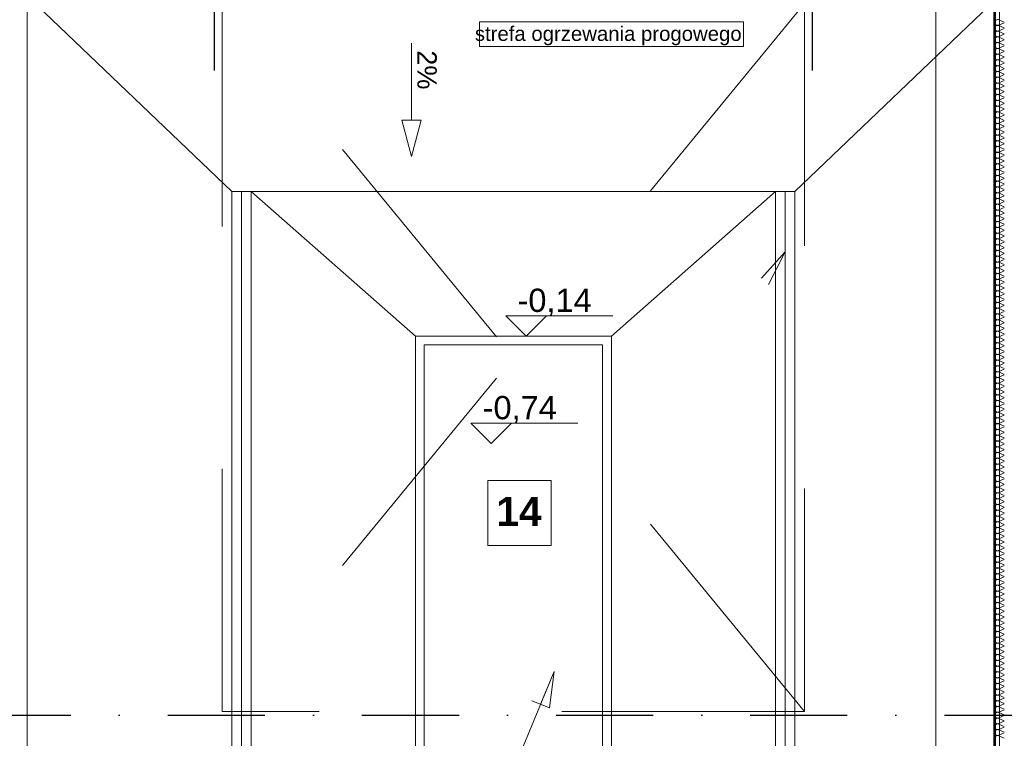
# Model space of a CAD drawing. Header units: millimetres. Extents: x 2016045 to 2079203, y -1576958 to -1542749.
# Tile 8 of 109: x 2024113 to 2029186, y -1559919 to -1556215. Entities that reach past the tile are written whole.
import ezdxf

# ---------------------------------------------------------------- set-up
doc = ezdxf.new("R2010")
doc.units = ezdxf.units.MM
doc.header["$MEASUREMENT"] = 0
doc.linetypes.add('ACAD_ISO03W100', pattern=[2500, 1250, -1250])
doc.linetypes.add('OSIE', pattern=[1000, 500, -250, 0, -250])
for name, color, linetype, lineweight in [('a___cienka___0.15_Nr_pióra__5', 7, 'Continuous', 40), ('a___przekrojowa___0.5_Nr_pióra__1', 7, 'Continuous', 0), ('Budowlane - Opisy_Nr_pióra__1', 7, 'Continuous', 0), ('Budowlane - Opisy_Nr_pióra__7', 7, 'Continuous', 13), ('Konstrukcja - podkonstrukcja pod panele - belki_Nr_pióra__7', 7, 'Continuous', 13), ('Konstrukcja - Płyta - Zbrojenie Rozproszone_Nr_pióra__7', 7, 'Continuous', 13), ('Myjnia - podloga_Nr_pióra__7', 7, 'Continuous', 13), ('opis pomieszczeń_Nr_pióra__1', 7, 'Continuous', 0), ('opis pomieszczeń_Nr_pióra__7', 7, 'Continuous', 13), ('Wymiarowanie - Poziomy_Nr_pióra__1', 7, 'Continuous', 0), ('Wymiarowanie_Nr_pióra__1', 7, 'Continuous', 0)]:
    doc.layers.add(name, color=color, linetype=linetype, lineweight=lineweight)
for name, color, linetype, lineweight, true_color in [('drzwi_Nr_pióra__30', 7, 'Continuous', 13, 0x0322fc), ('Linie PT_Nr_pióra__13', 7, 'Continuous', 5, 0xb6b6b6), ('OSIE_Nr_pióra__2', 7, 'Continuous', 25, 0x0322fc), ('Wymiarowanie_Nr_pióra__3', 7, 'Continuous', 35, 0x008200)]:
    doc.layers.add(name, color=color, linetype=linetype, lineweight=lineweight, true_color=true_color)
doc.layers.add('Wymiarowanie', color=7, linetype='Continuous')
doc.styles.add('GENERATED_STYLE_1', font='arial.ttf')
doc.styles.add('GENERATED_STYLE_4', font='arial.ttf')
doc.dimstyles.new('GENERATED_STYLE__2', dxfattribs={"dimtxt": 125, "dimasz": 114, "dimexe": 0.18, "dimexo": 0, "dimgap": 0.09, "dimtad": 1, "dimdec": 0, "dimlfac": 0.1, "dimzin": 0, "dimdsep": 46, "dimtxsty": 'GENERATED_STYLE_1', "dimblk": 'ARROWHEAD_2', "dimblk1": 'ARROWHEAD_2', "dimblk2": 'ARROWHEAD_2', "dimcen": 0.09, "dimclrd": 7, "dimclre": 7, "dimclrt": 7, "dimadec": 4, "dimazin": 0, "dimtfac": 1, "dimtdec": 4, "dimtmove": 2, "dimatfit": 3, "dimfxl": 0, "dimtolj": 1, "dimtzin": 0, "dimarcsym": 0})
doc.dimstyles.new('GENERATED_STYLE__3', dxfattribs={"dimtxt": 125, "dimasz": 114, "dimexe": 0.18, "dimexo": 0, "dimgap": 0.09, "dimtad": 1, "dimdec": 0, "dimlfac": 0.1, "dimzin": 0, "dimdsep": 46, "dimtxsty": 'GENERATED_STYLE_1', "dimblk": 'ARROWHEAD_2', "dimblk1": 'ARROWHEAD_2', "dimblk2": 'ARROWHEAD_2', "dimcen": 0.09, "dimclrd": 7, "dimclre": 7, "dimclrt": 7, "dimadec": 4, "dimazin": 0, "dimtfac": 1, "dimtdec": 4, "dimtmove": 0, "dimatfit": 3, "dimfxl": 0, "dimtolj": 1, "dimtzin": 0, "dimarcsym": 0})

# ---------------------------------------------------------------- blocks, each defined once
blk = doc.blocks.new('Izolacja cieplna 18_2')
at = {"layer": 'Linie PT_Nr_pióra__13', "linetype": 'Continuous'}
for p, q in [((224.5, 20.9), (236.8, 49.2)), ((239.3, 49.2), (251.7, 20.9)), ((254.2, 20.9), (266.6, 49.2)), ((269.1, 49.2), (281.5, 20.9)), ((284, 20.9), (296.4, 49.2)), ((298.9, 49.2), (311.2, 20.9)), ((313.7, 20.9), (326.1, 49.2)), ((328.6, 49.2), (341, 20.9)), ((343.5, 20.9), (355.9, 49.2)), ((358.4, 49.2), (370.8, 20.9)), ((373.3, 20.9), (385.6, 49.2)), ((388.1, 49.2), (400.5, 20.9)), ((403, 20.9), (415.4, 49.2)), ((417.9, 49.2), (430.3, 20.9)), ((432.8, 20.9), (445.2, 49.2)), ((447.7, 49.2), (460, 20.9)), ((462.5, 20.9), (474.9, 49.2)), ((477.4, 49.2), (489.8, 20.9)), ((492.3, 20.9), (504.7, 49.2)), ((507.2, 49.2), (519.6, 20.9)), ((522.1, 20.9), (534.5, 49.2)), ((537, 49.2), (549.3, 20.9)), ((551.8, 20.9), (564.2, 49.2)), ((566.7, 49.2), (579.1, 20.9)), ((581.6, 20.9), (594, 49.2)), ((596.5, 49.2), (608.9, 20.9)), ((611.4, 20.9), (623.7, 49.2)), ((626.2, 49.2), (638.6, 20.9)), ((641.1, 20.9), (653.5, 49.2)), ((656, 49.2), (668.4, 20.9)), ((670.9, 20.9), (683.3, 49.2)), ((685.8, 49.2), (698.1, 20.9)), ((700.6, 20.9), (713, 49.2)), ((715.5, 49.2), (727.9, 20.9)), ((730.4, 20.9), (742.8, 49.2)), ((745.3, 49.2), (757.7, 20.9)), ((760.2, 20.9), (772.5, 49.2)), ((775, 49.2), (787.4, 20.9)), ((789.9, 20.9), (802.3, 49.2)), ((804.8, 49.2), (817.2, 20.9)), ((819.7, 20.9), (832.1, 49.2)), ((834.6, 49.2), (846.9, 20.9)), ((849.4, 20.9), (861.8, 49.2)), ((864.3, 49.2), (876.7, 20.9)), ((879.2, 20.9), (891.6, 49.2)), ((894.1, 49.2), (906.5, 20.9)), ((909, 20.9), (921.3, 49.2)), ((923.8, 49.2), (936.2, 20.9)), ((938.7, 20.9), (951.1, 49.2)), ((953.6, 49.2), (966, 20.9)), ((968.5, 20.9), (980.9, 49.2)), ((983.4, 49.2), (995.8, 20.9)), ((998.3, 20.9), (1010.6, 49.2)), ((1013.1, 49.2), (1025.5, 20.9)), ((1028, 20.9), (1040.4, 49.2)), ((1042.9, 49.2), (1055.3, 20.9)), ((1057.8, 20.9), (1070.2, 49.2)), ((1072.7, 49.2), (1085, 20.9)), ((1087.5, 20.9), (1099.9, 49.2)), ((1102.4, 49.2), (1114.8, 20.9)), ((1117.3, 20.9), (1129.7, 49.2)), ((1132.2, 49.2), (1144.6, 20.9)), ((1147.1, 20.9), (1159.4, 49.2)), ((1161.9, 49.2), (1174.3, 20.9)), ((1176.8, 20.9), (1189.2, 49.2)), ((1191.7, 49.2), (1204.1, 20.9)), ((1206.6, 20.9), (1219, 49.2)), ((1221.5, 49.2), (1233.8, 20.9)), ((1236.3, 20.9), (1248.7, 49.2)), ((1251.2, 49.2), (1263.6, 20.9)), ((1266.1, 20.9), (1278.5, 49.2)), ((1281, 49.2), (1293.4, 20.9)), ((1295.9, 20.9), (1308.2, 49.2)), ((1310.7, 49.2), (1323.1, 20.9)), ((1325.6, 20.9), (1338, 49.2)), ((1340.5, 49.2), (1352.9, 20.9)), ((1355.4, 20.9), (1367.8, 49.2)), ((1370.3, 49.2), (1382.6, 20.9)), ((1385.1, 20.9), (1397.5, 49.2)), ((1400, 49.2), (1412.4, 20.9)), ((1414.9, 20.9), (1427.3, 49.2)), ((1429.8, 49.2), (1442.2, 20.9)), ((1444.7, 20.9), (1457.1, 49.2)), ((1459.6, 49.2), (1471.9, 20.9)), ((1474.4, 20.9), (1486.8, 49.2)), ((1489.3, 49.2), (1501.7, 20.9)), ((1504.2, 20.9), (1516.6, 49.2)), ((1519.1, 49.2), (1531.5, 20.9)), ((1534, 20.9), (1546.3, 49.2)), ((1548.8, 49.2), (1561.2, 20.9)), ((1563.7, 20.9), (1576.1, 49.2)), ((1578.6, 49.2), (1591, 20.9)), ((1593.5, 20.9), (1605.9, 49.2)), ((1608.4, 49.2), (1620.7, 20.9)), ((1623.2, 20.9), (1635.6, 49.2)), ((1638.1, 49.2), (1650.5, 20.9)), ((1653, 20.9), (1665.4, 49.2)), ((1667.9, 49.2), (1680.3, 20.9)), ((1682.8, 20.9), (1695.1, 49.2)), ((1697.6, 49.2), (1710, 20.9)), ((1712.5, 20.9), (1724.9, 49.2)), ((1727.4, 49.2), (1739.8, 20.9)), ((1742.3, 20.9), (1754.7, 49.2)), ((1757.2, 49.2), (1769.5, 20.9)), ((1772, 20.9), (1784.4, 49.2)), ((1786.9, 49.2), (1799.3, 20.9)), ((1801.8, 20.9), (1814.2, 49.2)), ((1816.7, 49.2), (1829.1, 20.9)), ((1831.6, 20.9), (1843.9, 49.2)), ((1846.4, 49.2), (1858.8, 20.9)), ((1861.3, 20.9), (1873.7, 49.2)), ((1876.2, 49.2), (1888.6, 20.9)), ((1891.1, 20.9), (1903.5, 49.2)), ((1906, 49.2), (1918.4, 20.9)), ((1920.9, 20.9), (1933.2, 49.2)), ((1935.7, 49.2), (1948.1, 20.9)), ((1950.6, 20.9), (1963, 49.2)), ((1965.5, 49.2), (1977.9, 20.9)), ((1980.4, 20.9), (1992.8, 49.2)), ((1995.3, 49.2), (2007.6, 20.9)), ((2010.1, 20.9), (2022.5, 49.2)), ((2025, 49.2), (2037.4, 20.9)), ((2039.9, 20.9), (2052.3, 49.2)), ((2054.8, 49.2), (2067.2, 20.9)), ((2069.7, 20.9), (2082, 49.2)), ((2084.5, 49.2), (2096.9, 20.9)), ((2099.4, 20.9), (2111.8, 49.2)), ((2114.3, 49.2), (2126.7, 20.9)), ((2129.2, 20.9), (2141.6, 49.2)), ((2144.1, 49.2), (2156.4, 20.9)), ((2158.9, 20.9), (2171.3, 49.2)), ((2173.8, 49.2), (2186.2, 20.9)), ((2188.7, 20.9), (2201.1, 49.2)), ((2203.6, 49.2), (2216, 20.9)), ((2218.5, 20.9), (2230.8, 49.2)), ((2233.3, 49.2), (2245.7, 20.9)), ((2248.2, 20.9), (2260.6, 49.2)), ((2263.1, 49.2), (2275.5, 20.9)), ((2278, 20.9), (2290.4, 49.2)), ((2292.9, 49.2), (2305.2, 20.9)), ((2307.7, 20.9), (2320.1, 49.2)), ((2322.6, 49.2), (2335, 20.9)), ((2337.5, 20.9), (2349.9, 49.2)), ((2352.4, 49.2), (2364.8, 20.9)), ((2367.3, 20.9), (2379.7, 49.2)), ((2382.2, 49.2), (2394.5, 20.9)), ((2397, 20.9), (2409.4, 49.2)), ((2411.9, 49.2), (2424.3, 20.9)), ((2426.8, 20.9), (2439.2, 49.2)), ((2441.7, 49.2), (2454.1, 20.9)), ((2456.6, 20.9), (2468.9, 49.2)), ((2471.4, 49.2), (2483.8, 20.9)), ((2486.3, 20.9), (2498.7, 49.2)), ((2501.2, 49.2), (2513.6, 20.9)), ((2516.1, 20.9), (2528.5, 49.2)), ((2531, 49.2), (2543.3, 20.9)), ((2545.8, 20.9), (2558.2, 49.2)), ((2560.7, 49.2), (2573.1, 20.9)), ((2575.6, 20.9), (2588, 49.2)), ((2590.5, 49.2), (2602.9, 20.9)), ((2605.4, 20.9), (2617.7, 49.2)), ((2620.2, 49.2), (2632.6, 20.9)), ((2635.1, 20.9), (2647.5, 49.2)), ((2650, 49.2), (2662.4, 20.9)), ((2664.9, 20.9), (2677.3, 49.2)), ((2679.8, 49.2), (2692.1, 20.9)), ((2694.6, 20.9), (2707, 49.2)), ((2709.5, 49.2), (2721.9, 20.9)), ((2724.4, 20.9), (2736.8, 49.2)), ((2739.3, 49.2), (2751.7, 20.9)), ((2754.2, 20.9), (2766.5, 49.2)), ((2769, 49.2), (2781.4, 20.9)), ((2783.9, 20.9), (2796.3, 49.2)), ((2798.8, 49.2), (2811.2, 20.9)), ((2813.7, 20.9), (2826.1, 49.2)), ((2828.6, 49.2), (2841, 20.9)), ((2843.5, 20.9), (2855.8, 49.2)), ((2858.3, 49.2), (2870.7, 20.9)), ((2873.2, 20.9), (2885.6, 49.2)), ((2888.1, 49.2), (2900.5, 20.9)), ((2903, 20.9), (2915.4, 49.2)), ((2917.9, 49.2), (2930.2, 20.9)), ((2932.7, 20.9), (2945.1, 49.2)), ((2947.6, 49.2), (2960, 20.9)), ((2962.5, 20.9), (2974.9, 49.2)), ((2977.4, 49.2), (2989.8, 20.9)), ((2992.3, 20.9), (3004.6, 49.2)), ((3007.1, 49.2), (3019.5, 20.9)), ((3022, 20.9), (3034.4, 49.2)), ((3036.9, 49.2), (3049.3, 20.9)), ((3051.8, 20.9), (3064.2, 49.2)), ((3066.7, 49.2), (3079, 20.9)), ((3081.5, 20.9), (3093.9, 49.2)), ((3096.4, 49.2), (3108.8, 20.9)), ((3111.3, 20.9), (3123.7, 49.2)), ((3126.2, 49.2), (3138.6, 20.9)), ((3141.1, 20.9), (3153.4, 49.2)), ((3155.9, 49.2), (3168.3, 20.9)), ((3170.8, 20.9), (3183.2, 49.2)), ((3185.7, 49.2), (3198.1, 20.9)), ((3200.6, 20.9), (3213, 49.2)), ((3215.5, 49.2), (3227.8, 20.9)), ((3230.3, 20.9), (3242.7, 49.2)), ((3245.2, 49.2), (3257.6, 20.9)), ((3260.1, 20.9), (3272.5, 49.2)), ((3275, 49.2), (3287.4, 20.9)), ((3289.9, 20.9), (3302.3, 49.2)), ((3304.8, 49.2), (3317.1, 20.9)), ((3319.6, 20.9), (3332, 49.2)), ((3334.5, 49.2), (3346.9, 20.9)), ((3349.4, 20.9), (3361.8, 49.2)), ((3364.3, 49.2), (3376.7, 20.9)), ((3379.2, 20.9), (3391.5, 49.2)), ((3394, 49.2), (3406.4, 20.9)), ((3408.9, 20.9), (3421.3, 49.2)), ((3423.8, 49.2), (3436.2, 20.9)), ((3438.7, 20.9), (3451.1, 49.2)), ((3453.6, 49.2), (3465.9, 20.9)), ((3468.4, 20.9), (3480.8, 49.2)), ((3483.3, 49.2), (3495.7, 20.9)), ((3498.2, 20.9), (3510.6, 49.2)), ((3513.1, 49.2), (3525.5, 20.9)), ((3528, 20.9), (3540.3, 49.2)), ((3542.8, 49.2), (3555.2, 20.9)), ((3557.7, 20.9), (3570.1, 49.2)), ((3572.6, 49.2), (3585, 20.9)), ((3587.5, 20.9), (3599.9, 49.2)), ((3602.4, 49.2), (3614.7, 20.9)), ((3617.2, 20.9), (3629.6, 49.2)), ((3632.1, 49.2), (3644.5, 20.9)), ((3647, 20.9), (3659.4, 49.2)), ((3661.9, 49.2), (3674.3, 20.9)), ((3676.8, 20.9), (3689.1, 49.2)), ((3691.6, 49.2), (3704, 20.9)), ((3706.5, 20.9), (3718.9, 49.2)), ((3721.4, 49.2), (3733.8, 20.9)), ((3736.3, 20.9), (3748.7, 49.2)), ((3751.2, 49.2), (3763.6, 20.9)), ((3766.1, 20.9), (3778.4, 49.2)), ((3780.9, 49.2), (3793.3, 20.9)), ((3795.8, 20.9), (3808.2, 49.2)), ((3810.7, 49.2), (3823.1, 20.9)), ((3825.6, 20.9), (3838, 49.2)), ((3840.5, 49.2), (3852.8, 20.9)), ((3855.3, 20.9), (3867.7, 49.2)), ((3870.2, 49.2), (3882.6, 20.9)), ((3885.1, 20.9), (3897.5, 49.2)), ((3900, 49.2), (3912.4, 20.9)), ((3914.9, 20.9), (3927.2, 49.2))]:
    blk.add_line(p, q, dxfattribs=at)
for centre, start, end in [((238.1, 14.9), 156.3487, 270), ((238.1, 14.9), 270, 23.6513), ((267.9, 14.9), 156.3487, 270), ((267.9, 14.9), 270, 23.6513), ((297.6, 14.9), 156.3487, 270), ((297.6, 14.9), 270, 23.6513), ((327.4, 14.9), 156.3487, 270), ((327.4, 14.9), 270, 23.6513), ((357.1, 14.9), 156.3487, 270), ((357.1, 14.9), 270, 23.6513), ((386.9, 14.9), 156.3487, 270), ((386.9, 14.9), 270, 23.6513), ((416.7, 14.9), 156.3487, 270), ((416.7, 14.9), 270, 23.6513), ((446.4, 14.9), 156.3487, 270), ((446.4, 14.9), 270, 23.6513), ((476.2, 14.9), 156.3487, 270), ((476.2, 14.9), 270, 23.6513), ((505.9, 14.9), 156.3487, 270), ((505.9, 14.9), 270, 23.6513), ((535.7, 14.9), 156.3487, 270), ((535.7, 14.9), 270, 23.6513), ((565.5, 14.9), 156.3487, 270), ((565.5, 14.9), 270, 23.6513), ((595.2, 14.9), 156.3487, 270), ((595.2, 14.9), 270, 23.6513), ((625, 14.9), 156.3487, 270), ((625, 14.9), 270, 23.6513), ((654.7, 14.9), 156.3487, 270), ((654.7, 14.9), 270, 23.6513), ((684.5, 14.9), 156.3487, 270), ((684.5, 14.9), 270, 23.6513), ((714.3, 14.9), 156.3487, 270), ((714.3, 14.9), 270, 23.6513), ((744, 14.9), 156.3487, 270), ((744, 14.9), 270, 23.6513), ((773.8, 14.9), 156.3487, 270), ((773.8, 14.9), 270, 23.6513), ((803.6, 14.9), 156.3487, 270), ((803.6, 14.9), 270, 23.6513), ((833.3, 14.9), 156.3487, 270), ((833.3, 14.9), 270, 23.6513), ((863.1, 14.9), 156.3487, 270), ((863.1, 14.9), 270, 23.6513), ((892.8, 14.9), 156.3487, 270), ((892.8, 14.9), 270, 23.6513), ((922.6, 14.9), 156.3487, 270), ((922.6, 14.9), 270, 23.6513), ((952.4, 14.9), 156.3487, 270), ((952.4, 14.9), 270, 23.6513), ((982.1, 14.9), 156.3487, 270), ((982.1, 14.9), 270, 23.6513), ((1011.9, 14.9), 156.3487, 270), ((1011.9, 14.9), 270, 23.6513), ((1041.6, 14.9), 156.3487, 270), ((1041.6, 14.9), 270, 23.6513), ((1071.4, 14.9), 156.3487, 270), ((1071.4, 14.9), 270, 23.6513), ((1101.2, 14.9), 156.3487, 270), ((1101.2, 14.9), 270, 23.6513), ((1130.9, 14.9), 156.3487, 270), ((1130.9, 14.9), 270, 23.6513), ((1160.7, 14.9), 156.3487, 270), ((1160.7, 14.9), 270, 23.6513), ((1190.5, 14.9), 156.3487, 270), ((1190.5, 14.9), 270, 23.6513), ((1220.2, 14.9), 156.3487, 270), ((1220.2, 14.9), 270, 23.6513), ((1250, 14.9), 156.3487, 270), ((1250, 14.9), 270, 23.6513), ((1279.7, 14.9), 156.3487, 270), ((1279.7, 14.9), 270, 23.6513), ((1309.5, 14.9), 156.3487, 270), ((1309.5, 14.9), 270, 23.6513), ((1339.3, 14.9), 156.3487, 270), ((1339.3, 14.9), 270, 23.6513), ((1369, 14.9), 156.3487, 270), ((1369, 14.9), 270, 23.6513), ((1398.8, 14.9), 156.3487, 270), ((1398.8, 14.9), 270, 23.6513), ((1428.5, 14.9), 156.3487, 270), ((1428.5, 14.9), 270, 23.6513), ((1458.3, 14.9), 156.3487, 270), ((1458.3, 14.9), 270, 23.6513), ((1488.1, 14.9), 156.3487, 270), ((1488.1, 14.9), 270, 23.6513), ((1517.8, 14.9), 156.3487, 270), ((1517.8, 14.9), 270, 23.6513), ((1547.6, 14.9), 156.3487, 270), ((1547.6, 14.9), 270, 23.6513), ((1577.3, 14.9), 156.3487, 270), ((1577.3, 14.9), 270, 23.6513), ((1607.1, 14.9), 156.3487, 270), ((1607.1, 14.9), 270, 23.6513), ((1636.9, 14.9), 156.3487, 270), ((1636.9, 14.9), 270, 23.6513), ((1666.6, 14.9), 156.3487, 270), ((1666.6, 14.9), 270, 23.6513), ((1696.4, 14.9), 156.3487, 270), ((1696.4, 14.9), 270, 23.6513), ((1726.2, 14.9), 156.3487, 270), ((1726.2, 14.9), 270, 23.6513), ((1755.9, 14.9), 156.3487, 270), ((1755.9, 14.9), 270, 23.6513), ((1785.7, 14.9), 156.3487, 270), ((1785.7, 14.9), 270, 23.6513), ((1815.4, 14.9), 156.3487, 270), ((1815.4, 14.9), 270, 23.6513), ((1845.2, 14.9), 156.3487, 270), ((1845.2, 14.9), 270, 23.6513), ((1875, 14.9), 156.3487, 270), ((1875, 14.9), 270, 23.6513), ((1904.7, 14.9), 156.3487, 270), ((1904.7, 14.9), 270, 23.6513), ((1934.5, 14.9), 156.3487, 270), ((1934.5, 14.9), 270, 23.6513), ((1964.2, 14.9), 156.3487, 270), ((1964.2, 14.9), 270, 23.6513), ((1994, 14.9), 156.3487, 270), ((1994, 14.9), 270, 23.6513), ((2023.8, 14.9), 156.3487, 270), ((2023.8, 14.9), 270, 23.6513), ((2053.5, 14.9), 156.3487, 270), ((2053.5, 14.9), 270, 23.6513), ((2083.3, 14.9), 156.3487, 270), ((2083.3, 14.9), 270, 23.6513), ((2113, 14.9), 156.3487, 270), ((2113, 14.9), 270, 23.6513), ((2142.8, 14.9), 156.3487, 270), ((2142.8, 14.9), 270, 23.6513), ((2172.6, 14.9), 156.3487, 270), ((2172.6, 14.9), 270, 23.6513), ((2202.3, 14.9), 156.3487, 270), ((2202.3, 14.9), 270, 23.6513), ((2232.1, 14.9), 156.3487, 270), ((2232.1, 14.9), 270, 23.6513), ((2261.9, 14.9), 156.3487, 270), ((2261.9, 14.9), 270, 23.6513), ((2291.6, 14.9), 156.3487, 270), ((2291.6, 14.9), 270, 23.6513), ((2321.4, 14.9), 156.3487, 270), ((2321.4, 14.9), 270, 23.6513), ((2351.1, 14.9), 156.3487, 270), ((2351.1, 14.9), 270, 23.6513), ((2380.9, 14.9), 156.3487, 270), ((2380.9, 14.9), 270, 23.6513), ((2410.7, 14.9), 156.3487, 270), ((2410.7, 14.9), 270, 23.6513), ((2440.4, 14.9), 156.3487, 270), ((2440.4, 14.9), 270, 23.6513), ((2470.2, 14.9), 156.3487, 270), ((2470.2, 14.9), 270, 23.6513), ((2499.9, 14.9), 156.3487, 270), ((2499.9, 14.9), 270, 23.6513), ((2529.7, 14.9), 156.3487, 270), ((2529.7, 14.9), 270, 23.6513), ((2559.5, 14.9), 156.3487, 270), ((2559.5, 14.9), 270, 23.6513), ((2589.2, 14.9), 156.3487, 270), ((2589.2, 14.9), 270, 23.6513), ((2619, 14.9), 156.3487, 270), ((2619, 14.9), 270, 23.6513), ((2648.8, 14.9), 156.3487, 270), ((2648.8, 14.9), 270, 23.6513), ((2678.5, 14.9), 156.3487, 270), ((2678.5, 14.9), 270, 23.6513), ((2708.3, 14.9), 156.3487, 270), ((2708.3, 14.9), 270, 23.6513), ((2738, 14.9), 156.3487, 270), ((2738, 14.9), 270, 23.6513), ((2767.8, 14.9), 156.3487, 270), ((2767.8, 14.9), 270, 23.6513), ((2797.6, 14.9), 156.3487, 270), ((2797.6, 14.9), 270, 23.6513), ((2827.3, 14.9), 156.3487, 270), ((2827.3, 14.9), 270, 23.6513), ((2857.1, 14.9), 156.3487, 270), ((2857.1, 14.9), 270, 23.6513), ((2886.8, 14.9), 156.3487, 270), ((2886.8, 14.9), 270, 23.6513), ((2916.6, 14.9), 156.3487, 270), ((2916.6, 14.9), 270, 23.6513), ((2946.4, 14.9), 156.3487, 270), ((2946.4, 14.9), 270, 23.6513), ((2976.1, 14.9), 156.3487, 270), ((2976.1, 14.9), 270, 23.6513), ((3005.9, 14.9), 156.3487, 270), ((3005.9, 14.9), 270, 23.6513), ((3035.6, 14.9), 156.3487, 270), ((3035.6, 14.9), 270, 23.6513), ((3065.4, 14.9), 156.3487, 270), ((3065.4, 14.9), 270, 23.6513), ((3095.2, 14.9), 156.3487, 270), ((3095.2, 14.9), 270, 23.6513), ((3124.9, 14.9), 156.3487, 270), ((3124.9, 14.9), 270, 23.6513), ((3154.7, 14.9), 156.3487, 270), ((3154.7, 14.9), 270, 23.6513), ((3184.5, 14.9), 156.3487, 270), ((3184.5, 14.9), 270, 23.6513), ((3214.2, 14.9), 156.3487, 270), ((3214.2, 14.9), 270, 23.6513), ((3244, 14.9), 156.3487, 270), ((3244, 14.9), 270, 23.6513), ((3273.7, 14.9), 156.3487, 270), ((3273.7, 14.9), 270, 23.6513), ((3303.5, 14.9), 156.3487, 270), ((3303.5, 14.9), 270, 23.6513), ((3333.3, 14.9), 156.3487, 270), ((3333.3, 14.9), 270, 23.6513), ((3363, 14.9), 156.3487, 270), ((3363, 14.9), 270, 23.6513), ((3392.8, 14.9), 156.3487, 270), ((3392.8, 14.9), 270, 23.6513), ((3422.5, 14.9), 156.3487, 270), ((3422.5, 14.9), 270, 23.6513), ((3452.3, 14.9), 156.3487, 270), ((3452.3, 14.9), 270, 23.6513), ((3482.1, 14.9), 156.3487, 270), ((3482.1, 14.9), 270, 23.6513), ((3511.8, 14.9), 156.3487, 270), ((3511.8, 14.9), 270, 23.6513), ((3541.6, 14.9), 156.3487, 270), ((3541.6, 14.9), 270, 23.6513), ((3571.4, 14.9), 156.3487, 270), ((3571.4, 14.9), 270, 23.6513), ((3601.1, 14.9), 156.3487, 270), ((3601.1, 14.9), 270, 23.6513), ((3630.9, 14.9), 156.3487, 270), ((3630.9, 14.9), 270, 23.6513), ((3660.6, 14.9), 156.3487, 270), ((3660.6, 14.9), 270, 23.6513), ((3690.4, 14.9), 156.3487, 270), ((3690.4, 14.9), 270, 23.6513), ((3720.2, 14.9), 156.3487, 270), ((3720.2, 14.9), 270, 23.6513), ((3749.9, 14.9), 156.3487, 270), ((3749.9, 14.9), 270, 23.6513), ((3779.7, 14.9), 156.3487, 270), ((3779.7, 14.9), 270, 23.6513), ((3809.4, 14.9), 156.3487, 270), ((3809.4, 14.9), 270, 23.6513), ((3839.2, 14.9), 156.3487, 270), ((3839.2, 14.9), 270, 23.6513), ((3869, 14.9), 156.3487, 270), ((3869, 14.9), 270, 23.6513), ((3898.7, 14.9), 156.3487, 270), ((3898.7, 14.9), 270, 23.6513), ((3928.5, 14.9), 156.3487, 270)]:
    blk.add_arc(centre, 14.9, start, end, dxfattribs=at)
blk = doc.blocks.new('*D122', base_point=(1682719.6, -1237567.4))
at = {"layer": 'Wymiarowanie_Nr_pióra__1', "linetype": 'Continuous'}
for p, q in [((2028833.1, -1555985.9), (2028833.1, -1555912.6)), ((2028945.6, -1555985.9), (2028720.6, -1555985.9)), ((2028833.1, -1567215.9), (2028833.1, -1555985.9)), ((2028945.6, -1567215.9), (2028720.6, -1567215.9)), ((2028833.1, -1567289.3), (2028833.1, -1567215.9))]:
    blk.add_line(p, q, dxfattribs=at)
at = {"layer": 'Wymiarowanie_Nr_pióra__3', "linetype": 'Continuous'}
for p, q in [((2028908.1, -1556029.2), (2028758.1, -1555942.6)), ((2028758.1, -1567172.6), (2028908.1, -1567259.2))]:
    blk.add_line(p, q, dxfattribs=at)
at = {"layer": 'Wymiarowanie_Nr_pióra__1', "insert": (2028808.1, -1561814.6), "char_height": 125, "attachment_point": 7, "rotation": 90, "style": 'GENERATED_STYLE_1'}
blk.add_mtext('\\A1;{\\fArial|b0|i0|c238|p38;1\xa0123}', dxfattribs=at)
blk = doc.blocks.new('ARROWHEAD_2')
at = {"color": 0, "linetype": 'Continuous', "lineweight": 0}
for p, q in [((-0.378, -0.655), (0.378, 0.655)), ((0, 0), (-1, 0))]:
    blk.add_line(p, q, dxfattribs=at)
blk = doc.blocks.new('*D125', base_point=(1682719.6, -1237567.4))
at = {"layer": 'Wymiarowanie_Nr_pióra__1', "linetype": 'Continuous'}
for p, q in [((2044173.5, -1559800.9), (2043948.5, -1559800.9)), ((2044061, -1563400.9), (2044061, -1559800.9)), ((2044173.5, -1563400.9), (2043948.5, -1563400.9))]:
    blk.add_line(p, q, dxfattribs=at)
at = {"layer": 'Wymiarowanie_Nr_pióra__3', "linetype": 'Continuous'}
for p, q in [((2043986, -1559757.6), (2044136, -1559844.2)), ((2043986, -1563357.6), (2044136, -1563444.2))]:
    blk.add_line(p, q, dxfattribs=at)
at = {"layer": 'Wymiarowanie_Nr_pióra__1', "insert": (2044036, -1561743.2), "char_height": 125, "attachment_point": 7, "rotation": 90, "style": 'GENERATED_STYLE_1'}
blk.add_mtext('\\A1;{\\fArial|b0|i0|c238|p38;360}', dxfattribs=at)
blk = doc.blocks.new('*D126', base_point=(1682719.6, -1237567.4))
at = {"layer": 'Wymiarowanie_Nr_pióra__1', "linetype": 'Continuous'}
for p, q in [((2044173.5, -1556060.9), (2043948.5, -1556060.9)), ((2044061, -1559800.9), (2044061, -1556060.9)), ((2044173.5, -1559800.9), (2043948.5, -1559800.9))]:
    blk.add_line(p, q, dxfattribs=at)
at = {"layer": 'Wymiarowanie_Nr_pióra__3', "linetype": 'Continuous'}
for p, q in [((2043986, -1556017.6), (2044136, -1556104.2)), ((2043986, -1559757.6), (2044136, -1559844.2))]:
    blk.add_line(p, q, dxfattribs=at)
at = {"layer": 'Wymiarowanie_Nr_pióra__1', "insert": (2044036, -1558073.2), "char_height": 125, "attachment_point": 7, "rotation": 90, "style": 'GENERATED_STYLE_1'}
blk.add_mtext('\\A1;{\\fArial|b0|i0|c238|p38;374}', dxfattribs=at)
blk = doc.blocks.new('*D142', base_point=(1682719.6, -1237567.4))
at = {"layer": 'Wymiarowanie_Nr_pióra__1', "linetype": 'Continuous'}
for p, q in [((2021278.9, -1559800.9), (2021053.9, -1559800.9)), ((2021166.4, -1563400.9), (2021166.4, -1559800.9)), ((2021278.9, -1563400.9), (2021053.9, -1563400.9))]:
    blk.add_line(p, q, dxfattribs=at)
at = {"layer": 'Wymiarowanie_Nr_pióra__3', "linetype": 'Continuous'}
for p, q in [((2021091.4, -1559757.6), (2021241.4, -1559844.2)), ((2021091.4, -1563357.6), (2021241.4, -1563444.2))]:
    blk.add_line(p, q, dxfattribs=at)
at = {"layer": 'Wymiarowanie_Nr_pióra__1', "insert": (2021141.4, -1561743.2), "char_height": 125, "attachment_point": 7, "rotation": 90, "style": 'GENERATED_STYLE_1'}
blk.add_mtext('\\A1;{\\fArial|b0|i0|c238|p38;360}', dxfattribs=at)
blk = doc.blocks.new('*D143', base_point=(1682719.6, -1237567.4))
at = {"layer": 'Wymiarowanie_Nr_pióra__1', "linetype": 'Continuous'}
for p, q in [((2021278.9, -1556060.9), (2021053.9, -1556060.9)), ((2021166.4, -1559800.9), (2021166.4, -1556060.9)), ((2021278.9, -1559800.9), (2021053.9, -1559800.9))]:
    blk.add_line(p, q, dxfattribs=at)
at = {"layer": 'Wymiarowanie_Nr_pióra__3', "linetype": 'Continuous'}
for p, q in [((2021091.4, -1556017.6), (2021241.4, -1556104.2)), ((2021091.4, -1559757.6), (2021241.4, -1559844.2))]:
    blk.add_line(p, q, dxfattribs=at)
at = {"layer": 'Wymiarowanie_Nr_pióra__1', "insert": (2021141.4, -1558073.2), "char_height": 125, "attachment_point": 7, "rotation": 90, "style": 'GENERATED_STYLE_1'}
blk.add_mtext('\\A1;{\\fArial|b0|i0|c238|p38;374}', dxfattribs=at)
blk = doc.blocks.new('*D179', base_point=(1682719.6, -1237567.4))
at = {"layer": 'Wymiarowanie_Nr_pióra__1', "linetype": 'Continuous'}
for p, q in [((2021416.4, -1552270.9), (2021416.4, -1552197.6)), ((2021528.9, -1552270.9), (2021303.9, -1552270.9)), ((2021416.4, -1567330.9), (2021416.4, -1552270.9)), ((2021528.9, -1567330.9), (2021303.9, -1567330.9)), ((2021416.4, -1567404.3), (2021416.4, -1567330.9))]:
    blk.add_line(p, q, dxfattribs=at)
at = {"layer": 'Wymiarowanie_Nr_pióra__3', "linetype": 'Continuous'}
for p, q in [((2021491.4, -1552314.2), (2021341.4, -1552227.6)), ((2021341.4, -1567287.6), (2021491.4, -1567374.2))]:
    blk.add_line(p, q, dxfattribs=at)
at = {"layer": 'Wymiarowanie_Nr_pióra__1', "insert": (2021391.4, -1560447), "char_height": 125, "attachment_point": 7, "rotation": 90, "style": 'GENERATED_STYLE_1'}
blk.add_mtext('\\A1;{\\fArial|b0|i0|c238|p38;1\xa0506}', dxfattribs=at)

msp = doc.modelspace()

# ---------------------------------------------------------------- linework, layer by layer
at = {"layer": 'a___cienka___0.15_Nr_pióra__5', "linetype": 'Continuous'}
msp.add_line((2029136.7, -1555990.9), (2029136.7, -1567210.9), dxfattribs=at)
at = {"layer": 'a___przekrojowa___0.5_Nr_pióra__1', "linetype": 'Continuous'}
msp.add_line((2029131.7, -1555990.9), (2029131.7, -1567210.9), dxfattribs=at)
at = {"layer": 'Budowlane - Opisy_Nr_pióra__1', "linetype": 'Continuous'}
for p, q in [((2026132, -1556335.6), (2026132, -1556733)), ((2026132, -1556919.6), (2026082, -1556733)), ((2026182, -1556733), (2026082, -1556733)), ((2026132, -1556919.6), (2026182, -1556733)), ((2028056.7, -1557410.8), (2027935.1, -1557546.7)), ((2027971.5, -1557579.3), (2028056.7, -1557410.8)), ((2026866.8, -1559575.6), (2026797, -1559744.1)), ((2026842.1, -1559762.8), (2026866.8, -1559575.6)), ((2026751.8, -1559725.4), (2026842.1, -1559762.8))]:
    msp.add_line(p, q, dxfattribs=at)
at = {"layer": 'Budowlane - Opisy_Nr_pióra__7', "linetype": 'Continuous', "flags": 128}
msp.add_lwpolyline([(2027841.8, -1556225.4), (2026482.4, -1556225.4), (2026482.4, -1556353.3), (2027841.8, -1556353.3)], close=True, dxfattribs=at)
msp.add_lwpolyline([(2026866.8, -1559575.6), (2026595, -1560231.7), (2026594.8, -1560335.4)], dxfattribs=at)
at = {"layer": 'drzwi_Nr_pióra__30', "linetype": 'ACAD_ISO03W100'}
for p, q in [((2025156.7, -1559780.9), (2025156.7, -1556130.9)), ((2028156.7, -1559780.9), (2025156.7, -1556130.9)), ((2028156.7, -1556130.9), (2025156.7, -1559780.9)), ((2028156.7, -1556130.9), (2028156.7, -1559780.9)), ((2028156.7, -1559780.9), (2025156.7, -1559780.9))]:
    msp.add_line(p, q, dxfattribs=at)
at = {"layer": 'Konstrukcja - podkonstrukcja pod panele - belki_Nr_pióra__7', "linetype": 'Continuous'}
msp.add_line((2029161.7, -1556040.9), (2029161.7, -1567160.9), dxfattribs=at)
at = {"layer": 'Konstrukcja - Płyta - Zbrojenie Rozproszone_Nr_pióra__7', "linetype": 'Continuous'}
for p, q in [((2024151.7, -1556090.9), (2025206.7, -1557100.9)), ((2029161.7, -1556090.9), (2028106.7, -1557100.9)), ((2025306.7, -1557100.9), (2025206.7, -1557100.9)), ((2025206.7, -1557100.9), (2025206.7, -1566100.9)), ((2025306.7, -1557100.9), (2025306.7, -1566100.9)), ((2028006.7, -1557100.9), (2025306.7, -1557100.9)), ((2026151.7, -1557845.9), (2025306.7, -1557100.9)), ((2027161.7, -1557845.9), (2028006.7, -1557100.9)), ((2028006.7, -1557100.9), (2028006.7, -1566100.9)), ((2028006.7, -1557100.9), (2028106.7, -1557100.9)), ((2028106.7, -1557100.9), (2028106.7, -1566100.9))]:
    msp.add_line(p, q, dxfattribs=at)
at = {"layer": 'Konstrukcja - Płyta - Zbrojenie Rozproszone_Nr_pióra__7', "linetype": 'Continuous', "flags": 128}
for points in [[(2029161.7, -1556090.9), (2029161.7, -1567110.9), (2024151.7, -1567110.9), (2024151.7, -1556090.9)], [(2027161.7, -1557845.9), (2026151.7, -1557845.9), (2026151.7, -1565355.9), (2027161.7, -1565355.9)], [(2027116.7, -1557890.9), (2026196.7, -1557890.9), (2026196.7, -1565310.9), (2027116.7, -1565310.9)]]:
    msp.add_lwpolyline(points, close=True, dxfattribs=at)
at = {"layer": 'Myjnia - podloga_Nr_pióra__7', "linetype": 'Continuous'}
for p, q in [((2025206.7, -1561600.9), (2025206.7, -1557100.9)), ((2025206.7, -1557100.9), (2025256.7, -1557100.9)), ((2025256.7, -1557100.9), (2025256.7, -1566100.9)), ((2025256.7, -1557100.9), (2025306.7, -1557100.9)), ((2025306.7, -1557100.9), (2025306.7, -1561600.9)), ((2028006.7, -1561600.9), (2028006.7, -1557100.9)), ((2028006.7, -1557100.9), (2028056.7, -1557100.9)), ((2028056.7, -1557100.9), (2028056.7, -1566100.9)), ((2028056.7, -1557100.9), (2028106.7, -1557100.9)), ((2028106.7, -1557100.9), (2028106.7, -1561600.9))]:
    msp.add_line(p, q, dxfattribs=at)
at = {"layer": 'opis pomieszczeń_Nr_pióra__1', "linetype": 'Continuous', "flags": 128}
msp.add_lwpolyline([(2026524.4, -1558590.5), (2026852.1, -1558590.5), (2026852.1, -1558926.2), (2026524.4, -1558926.2)], close=True, dxfattribs=at)
at = {"layer": 'OSIE_Nr_pióra__2', "linetype": 'OSIE'}
for p, q in [((2025116.9, -1556476.5), (2025116.9, -1549568.1)), ((2028196.9, -1556476.5), (2028196.9, -1549568.1)), ((2020876.3, -1559800.9), (2044226, -1559800.9))]:
    msp.add_line(p, q, dxfattribs=at)
at = {"layer": 'Wymiarowanie - Poziomy_Nr_pióra__1', "linetype": 'Continuous'}
for p, q in [((2026618.1, -1557741.5), (2027169.4, -1557741.5)), ((2026438.3, -1558294.8), (2026989.6, -1558294.8))]:
    msp.add_line(p, q, dxfattribs=at)
at = {"layer": 'Wymiarowanie - Poziomy_Nr_pióra__1', "linetype": 'Continuous', "flags": 128}
for points in [[(2026618.1, -1557741.5), (2026722.5, -1557845.9), (2026826.9, -1557741.5)], [(2026438.3, -1558294.8), (2026542.7, -1558399.3), (2026647.2, -1558294.8)]]:
    msp.add_lwpolyline(points, dxfattribs=at)

# ---------------------------------------------------------------- block references
at = {"layer": 'Linie PT_Nr_pióra__13', "linetype": 'Continuous', "zscale": 1000, "rotation": 270}
msp.add_blockref('Izolacja cieplna 18_2', (2029136.7, -1555990.9), dxfattribs=at)

# ---------------------------------------------------------------- texts
at = {"layer": 'Budowlane - Opisy_Nr_pióra__7', "linetype": 'Continuous', "insert": (2027832.7, -1556347), "char_height": 75, "attachment_point": 9, "style": 'GENERATED_STYLE_1'}
msp.add_mtext('\\A1;{\\fArial|b0|i0|c238|p38;strefa ogrzewania progowego}', dxfattribs=at)
at = {"layer": 'Budowlane - Opisy_Nr_pióra__7', "linetype": 'Continuous', "insert": (2026161.2, -1556574.6), "char_height": 100, "attachment_point": 9, "rotation": 270, "style": 'GENERATED_STYLE_1'}
msp.add_mtext('\\A1;{\\fArial|b0|i0|c238|p38;2%}', dxfattribs=at)
at = {"layer": 'opis pomieszczeń_Nr_pióra__7', "linetype": 'Continuous', "insert": (2026802.1, -1558824.8), "char_height": 150, "attachment_point": 9, "style": 'GENERATED_STYLE_4'}
msp.add_mtext('\\A1;{\\fArial|b1|i0|c238|p38;14}', dxfattribs=at)
at = {"layer": 'Wymiarowanie - Poziomy_Nr_pióra__1', "linetype": 'Continuous', "char_height": 120, "attachment_point": 7, "style": 'GENERATED_STYLE_1'}
for s, insert in [('\\A1;{\\fArial|b0|i0|c238|p38;-0,14}', (2026678.1, -1557743.7)), ('\\A1;{\\fArial|b0|i0|c238|p38;-0,74}', (2026498.3, -1558297))]:
    msp.add_mtext(s, dxfattribs=dict(at, insert=insert))

# ---------------------------------------------------------------- dimensions: what is measured, and where the dimension line sits
at = {"layer": 'Wymiarowanie', "linetype": 'Continuous'}
for base, p1, p2, dimstyle, picture, middle in [((2021416.4, -1552270.9), (2023749.9, -1567330.9), (2031349.9, -1552270.9), 'GENERATED_STYLE__2', '*D179', (2021328.9, -1560233.3)), ((2028833.1, -1555985.9), (2028991.7, -1567215.9), (2029100.3, -1555985.9), 'GENERATED_STYLE__3', '*D122', (2028745.6, -1561600.9)), ((2044061, -1556060.9), (2020876.3, -1559800.9), (2020826.3, -1556060.9), 'GENERATED_STYLE__3', '*D126', (2043973.5, -1557930.9)), ((2021166.4, -1556060.9), (2044226, -1559800.9), (2020826.3, -1556060.9), 'GENERATED_STYLE__3', '*D143', (2021078.9, -1557930.9)), ((2044061, -1559800.9), (2044231, -1563400.9), (2020876.3, -1559800.9), 'GENERATED_STYLE__3', '*D125', (2043973.5, -1561600.9)), ((2021166.4, -1559800.9), (2020876.3, -1563400.9), (2044226, -1559800.9), 'GENERATED_STYLE__3', '*D142', (2021078.9, -1561600.9))]:
    dim = msp.add_linear_dim(base=base, p1=p1, p2=p2, angle=90, dimstyle=dimstyle, dxfattribs=at)
    dim.commit()
    dim.dimension.update_dxf_attribs({"geometry": picture, "text_midpoint": middle, "dimtype": 160, "text_rotation": 90})

doc.saveas('drawing.dxf')
